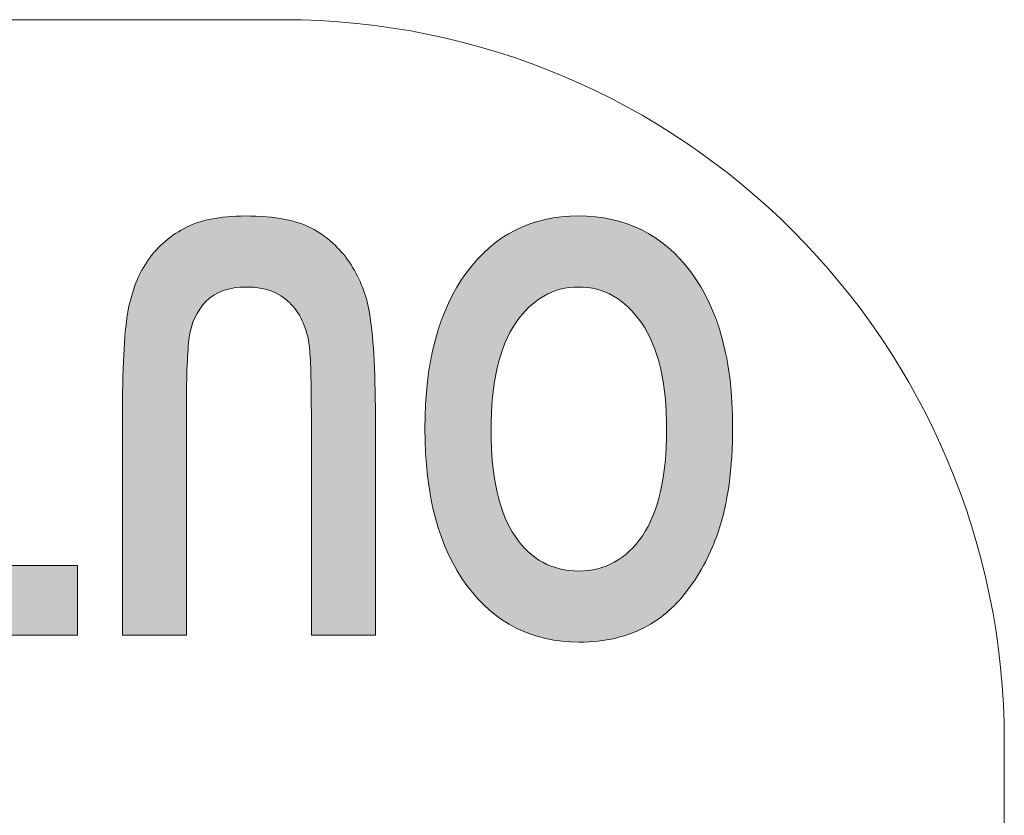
# Model space of a CAD drawing. Extents: x 210 to 804, y -840 to 420.
# Tile 44 of 50: x 535.57 to 538.3, y 330.15 to 332.35. Entities that reach past the tile are written whole.
import ezdxf

# ---------------------------------------------------------------- set-up
doc = ezdxf.new("R2010")
doc.units = 0
doc.header["$LTSCALE"] = 0.5
doc.layers.add('圖層 1', color=7, linetype='CONTINUOUS')

# ---------------------------------------------------------------- blocks, each defined once
blk = doc.blocks.new('*U46')
at = {"layer": '圖層 1', "color": 7}
for points in [[(89.9557, 212.8881), (89.9477, 213.1149), (89.9557, 213.1174)], [(89.958, 212.8901), (89.9557, 213.1174), (89.958, 213.1181)], [(89.9612, 212.8927), (89.958, 213.1181), (89.9612, 213.1191)], [(89.9758, 212.9049), (89.9612, 213.1191), (89.9758, 213.1236)], [(89.9782, 212.9064), (89.9758, 213.1236), (89.9782, 213.1243)], [(89.9935, 212.9163), (89.9782, 213.1243), (89.9935, 213.129)], [(89.9973, 212.9187), (89.9935, 213.129), (89.9973, 213.1297)], [(89.9995, 212.9198), (89.9973, 213.1297), (89.9995, 213.13)], [(90.0039, 212.9219), (89.9995, 213.13), (90.0039, 213.1308)], [(90.02, 212.9294), (90.0039, 213.1308), (90.02, 213.1336)], [(90.022, 212.93), (90.02, 213.1336), (90.022, 213.1339)], [(90.0425, 212.9366), (90.022, 213.1339), (90.0425, 213.1375)], [(90.0441, 212.9371), (90.0425, 213.1375), (90.0441, 213.1376)], [(90.0456, 212.9373), (90.0441, 213.1376), (90.0456, 213.1376)], [(90.0492, 212.938), (90.0456, 213.1376), (90.0492, 213.1378)], [(90.0696, 212.9417), (90.0492, 213.1378), (90.0696, 213.1389)], [(90.0704, 212.9417), (90.0696, 213.1389), (90.0704, 213.139)], [(90.0946, 212.9431), (90.0704, 213.139), (90.0946, 213.1403)], [(90.0964, 212.9432), (90.0964, 213.1402), (90.0971, 212.9432)], [(90.0971, 212.9432), (90.0971, 213.1401), (90.1223, 212.9418)], [(90.1223, 212.9418), (90.1223, 213.1388), (90.1231, 212.9417)], [(90.1231, 212.9417), (90.1231, 213.1388), (90.142, 212.9383)], [(90.142, 212.9383), (90.142, 213.1378), (90.1443, 212.9379)], [(90.1443, 212.9379), (90.1443, 213.1375), (90.1471, 212.9374)], [(90.1471, 212.9374), (90.1471, 213.137), (90.1486, 212.9372)], [(90.1486, 212.9372), (90.1486, 213.1368), (90.1707, 212.9302)], [(90.1707, 212.9302), (90.1707, 213.1331), (90.1726, 212.9296)], [(90.1726, 212.9296), (90.1726, 213.1328), (90.187, 212.923)], [(90.187, 212.923), (90.187, 213.1305), (90.1891, 212.922)], [(90.1891, 212.922), (90.1891, 213.1299), (90.1931, 212.9201)], [(90.1931, 212.9201), (90.1931, 213.1287), (90.1953, 212.9191)], [(90.1953, 212.9191), (90.1953, 213.1281), (90.2143, 212.907)], [(90.2143, 212.907), (90.2143, 213.1226), (90.2167, 212.9055)], [(90.2167, 212.9055), (90.2167, 213.1219), (90.2295, 212.8948)], [(90.2295, 212.8948), (90.2295, 213.1183), (90.2314, 212.8932)], [(90.2314, 212.8932), (90.2314, 213.1174), (90.2343, 212.8908)], [(90.2343, 212.8908), (90.2343, 213.1162), (90.2367, 212.8889)], [(89.9037, 212.8193), (89.891, 213.0851), (89.9037, 213.0942)], [(89.905, 212.8215), (89.9037, 213.0942), (89.905, 213.0951)], [(89.9195, 212.8454), (89.905, 213.0952), (89.9195, 213.1018)], [(89.905, 212.8215), (89.905, 213.0951), (89.905, 213.0952)], [(89.9209, 212.8471), (89.9195, 213.1018), (89.9209, 213.1025)], [(89.9212, 212.8474), (89.9209, 213.1025), (89.9212, 213.1026)], [(89.9477, 212.8786), (89.9212, 213.1026), (89.9477, 213.1149)], [(90.2367, 212.8889), (90.2367, 213.1152), (90.2696, 212.8501)], [(90.2696, 212.8501), (90.2696, 213.1011), (90.2707, 212.8488)], [(90.2707, 212.8488), (90.2707, 213.1005), (90.2713, 212.8481)], [(90.2713, 212.8481), (90.2713, 213.1001), (90.2726, 212.8466)], [(90.2726, 212.8466), (90.2726, 213.0994), (90.2867, 212.8232)], [(90.2867, 212.8232), (90.2867, 213.0911), (90.2881, 212.8209)], [(90.2881, 212.8209), (90.2881, 213.0903), (90.3005, 212.7942)], [(89.8691, 212.7227), (89.8566, 213.0604), (89.8691, 213.0694)], [(89.8695, 212.724), (89.8691, 213.0694), (89.8695, 213.0697)], [(89.8832, 212.768), (89.8695, 213.0697), (89.8832, 213.0795)], [(89.8901, 212.7902), (89.8832, 213.0795), (89.8901, 213.0844)], [(89.891, 212.7923), (89.8901, 213.0844), (89.891, 213.0851)], [(90.3005, 212.7942), (90.3005, 213.083), (90.3016, 212.792)], [(90.3016, 212.792), (90.3016, 213.0824), (90.3072, 212.7736)], [(90.3072, 212.7736), (90.3072, 213.0791), (90.3088, 212.7686)], [(90.3088, 212.7686), (90.3088, 213.0779), (90.3219, 212.7264)], [(90.3219, 212.7264), (90.3219, 213.068), (90.3223, 212.725)], [(90.3223, 212.725), (90.3223, 213.0676), (90.3346, 212.6462)], [(89.8457, 212.0485), (89.8152, 213.0188), (89.8457, 213.0526)], [(89.8479, 212.0464), (89.8457, 213.0526), (89.8479, 213.0542)], [(89.8457, 212.0485), (89.8457, 213.0526), (89.8479, 212.0464)], [(89.8523, 212.0431), (89.8479, 213.0542), (89.8523, 213.0574)], [(89.8479, 212.0464), (89.8479, 213.0542), (89.8523, 212.0431)], [(89.8565, 212.6428), (89.8523, 213.0574), (89.8565, 213.0604)], [(89.8566, 212.6435), (89.8565, 213.0604), (89.8566, 213.0604)], [(90.3346, 212.6462), (90.3346, 213.0582), (90.3347, 212.6455)], [(90.3347, 212.6455), (90.3347, 213.0581), (90.3389, 212.5536)], [(89.8152, 212.0779), (89.7913, 212.9923), (89.8152, 213.0188)], [(89.8152, 212.0779), (89.8152, 213.0188), (89.8457, 212.0485)], [(89.7849, 212.1143), (89.7578, 212.939), (89.7849, 212.9822)], [(89.7913, 212.1067), (89.7849, 212.9822), (89.7913, 212.9923)], [(89.7849, 212.1143), (89.7849, 212.9822), (89.7913, 212.1067)], [(89.7913, 212.1067), (89.7913, 212.9923), (89.8152, 212.0779)], [(89.7578, 212.155), (89.7449, 212.9184), (89.7578, 212.939)], [(89.7578, 212.155), (89.7578, 212.939), (89.7849, 212.1143)], [(89.7449, 212.1794), (89.7343, 212.8937), (89.7449, 212.9184)], [(89.7449, 212.1794), (89.7449, 212.9184), (89.7578, 212.155)], [(89.7343, 212.1994), (89.7093, 212.8356), (89.7343, 212.8937)], [(89.7343, 212.1994), (89.7343, 212.8937), (89.7449, 212.1794)], [(89.7093, 212.2683), (89.6981, 212.7955), (89.7093, 212.8356)], [(89.7093, 212.2683), (89.7093, 212.8356), (89.7343, 212.1994)], [(89.6981, 212.2992), (89.6918, 212.7729), (89.6981, 212.7955)], [(89.6981, 212.2992), (89.6981, 212.7955), (89.7093, 212.2683)], [(89.6918, 212.3326), (89.6792, 212.7031), (89.6918, 212.7729)], [(89.6918, 212.3326), (89.6918, 212.7729), (89.6981, 212.2992)], [(89.6792, 212.3987), (89.6764, 212.6744), (89.6792, 212.7031)], [(89.6792, 212.3987), (89.6792, 212.7031), (89.6918, 212.3326)], [(89.6764, 212.4136), (89.6717, 212.6264), (89.6764, 212.6744)], [(89.6764, 212.4136), (89.6764, 212.6744), (89.6792, 212.3987)], [(89.6717, 212.4977), (89.6692, 212.5426), (89.6717, 212.6264)], [(89.6717, 212.4977), (89.6717, 212.6264), (89.6764, 212.4136)], [(89.8523, 212.0431), (89.8523, 212.5505), (89.8565, 212.0399)], [(90.3389, 212.043), (90.3347, 212.4627), (90.3389, 212.5536)], [(89.8565, 212.0399), (89.8565, 212.4614), (89.8566, 212.0398)], [(90.3347, 212.0398), (90.3346, 212.4604), (90.3347, 212.4627)], [(89.8566, 212.0398), (89.8566, 212.4593), (89.8691, 212.0303)], [(90.3346, 212.0398), (90.3223, 212.3824), (90.3346, 212.4604)], [(89.8691, 212.0303), (89.8691, 212.3824), (89.8695, 212.03)], [(89.8695, 212.03), (89.8695, 212.3799), (89.8832, 212.0197)], [(90.3219, 212.0299), (90.3088, 212.3379), (90.3219, 212.3797)], [(90.3223, 212.0303), (90.3219, 212.3797), (90.3223, 212.3824)], [(89.8832, 212.0197), (89.8832, 212.3369), (89.8901, 212.0157)], [(90.3072, 212.019), (90.3016, 212.3146), (90.3072, 212.3329)], [(90.3088, 212.02), (90.3072, 212.3329), (90.3088, 212.3379)], [(89.8901, 212.0157), (89.8901, 212.3151), (89.891, 212.0151)], [(89.891, 212.0151), (89.891, 212.3122), (89.9037, 212.0078)], [(90.3005, 212.0151), (90.2881, 212.2848), (90.3005, 212.3113)], [(90.3016, 212.0157), (90.3005, 212.3113), (90.3016, 212.3146)], [(89.9037, 212.0078), (89.9037, 212.2855), (89.905, 212.007)], [(89.905, 212.007), (89.905, 212.2828), (89.905, 212.007)], [(89.905, 212.007), (89.905, 212.2827), (89.9195, 211.9987)], [(90.2867, 212.007), (90.2726, 212.2585), (90.2867, 212.2818)], [(90.2881, 212.0078), (90.2867, 212.2818), (90.2881, 212.2848)], [(89.9195, 211.9987), (89.9195, 212.2591), (89.9209, 211.9978)], [(89.9209, 211.9978), (89.9209, 212.2567), (89.9212, 211.9977)], [(89.9212, 211.9977), (89.9212, 212.2563), (89.9477, 211.9865)], [(90.2696, 211.9972), (90.2367, 212.2148), (90.2696, 212.2541)], [(90.2707, 211.9977), (90.2696, 212.2541), (90.2707, 212.2554)], [(90.2713, 211.998), (90.2707, 212.2554), (90.2713, 212.2565)], [(90.2726, 211.9987), (90.2713, 212.2565), (90.2726, 212.2585)], [(89.9477, 211.9865), (89.9477, 212.2247), (89.9557, 211.9831)], [(89.9557, 211.9831), (89.9557, 212.2151), (89.958, 211.9821)], [(89.958, 211.9821), (89.958, 212.2124), (89.9612, 211.9808)], [(89.9612, 211.9808), (89.9612, 212.2097), (89.9758, 211.9767)], [(89.9758, 211.9767), (89.9758, 212.1972), (89.9782, 211.976)], [(89.9782, 211.976), (89.9782, 212.1952), (89.9935, 211.9716)], [(90.2143, 211.976), (90.1953, 212.1824), (90.2143, 212.1949)], [(90.2167, 211.9767), (90.2143, 212.1949), (90.2167, 212.1969)], [(90.2295, 211.9803), (90.2167, 212.1969), (90.2295, 212.2078)], [(90.2314, 211.9809), (90.2295, 212.2078), (90.2314, 212.2095)], [(90.2343, 211.9821), (90.2314, 212.2095), (90.2343, 212.212)], [(90.2367, 211.9832), (90.2343, 212.212), (90.2367, 212.2148)], [(89.9935, 211.9716), (89.9935, 212.185), (89.9973, 211.9706)], [(89.9973, 211.9706), (89.9973, 212.1825), (89.9995, 211.9699)], [(89.9995, 211.9699), (89.9995, 212.1811), (90.0039, 211.9687)], [(90.0039, 211.9687), (90.0039, 212.1789), (90.02, 211.9661)], [(90.02, 211.9661), (90.02, 212.171), (90.022, 211.9658)], [(90.022, 211.9658), (90.022, 212.1701), (90.0425, 211.9625)], [(90.0425, 211.9625), (90.0425, 212.1633), (90.0441, 211.9622)], [(90.0441, 211.9622), (90.0441, 212.1628), (90.0456, 211.962)], [(90.0456, 211.962), (90.0456, 212.1623), (90.0492, 211.9614)], [(90.0492, 211.9614), (90.0492, 212.1616), (90.0696, 211.9603)], [(90.142, 211.9613), (90.1231, 212.1577), (90.142, 212.1613)], [(90.1443, 211.9614), (90.142, 212.1613), (90.1443, 212.1617)], [(90.1471, 211.9618), (90.1443, 212.1617), (90.1471, 212.1622)], [(90.1486, 211.9621), (90.1471, 212.1622), (90.1486, 212.1627)], [(90.1707, 211.9657), (90.1486, 212.1627), (90.1707, 212.17)], [(90.1726, 211.966), (90.1707, 212.17), (90.1726, 212.171)], [(90.187, 211.9684), (90.1726, 212.171), (90.187, 212.1779)], [(90.1891, 211.9687), (90.187, 212.1779), (90.1891, 212.1789)], [(90.1931, 211.9699), (90.1891, 212.1789), (90.1931, 212.1809)], [(90.1953, 211.9705), (90.1931, 212.1809), (90.1953, 212.1824)], [(90.0696, 211.9603), (90.0696, 212.1577), (90.0704, 211.9603)], [(90.0704, 211.9603), (90.0704, 212.1576), (90.0946, 211.9591)], [(90.0946, 211.9591), (90.0946, 212.1561), (90.0964, 211.959)], [(90.0971, 211.959), (90.0964, 212.156), (90.0971, 212.1561)], [(90.0964, 211.959), (90.0964, 212.156), (90.0971, 211.959)], [(90.1223, 211.9603), (90.0971, 212.1561), (90.1223, 212.1576)], [(90.1231, 211.9603), (90.1223, 212.1576), (90.1231, 212.1577)]]:
    blk.add_solid(points, dxfattribs=at)
at = {"layer": '圖層 1', "color": 7, "extrusion": (0, 0, -1)}
for points in [[(-89.9557, 212.8881), (-89.9557, 213.1174), (-89.958, 212.8901)], [(-89.958, 212.8901), (-89.958, 213.1181), (-89.9612, 212.8927)], [(-89.9612, 212.8927), (-89.9612, 213.1191), (-89.9758, 212.9049)], [(-89.9758, 212.9049), (-89.9758, 213.1236), (-89.9782, 212.9064)], [(-89.9782, 212.9064), (-89.9782, 213.1243), (-89.9935, 212.9163)], [(-89.9935, 212.9163), (-89.9935, 213.129), (-89.9973, 212.9187)], [(-89.9973, 212.9187), (-89.9973, 213.1297), (-89.9995, 212.9198)], [(-89.9995, 212.9198), (-89.9995, 213.13), (-90.0039, 212.9219)], [(-90.0039, 212.9219), (-90.0039, 213.1308), (-90.02, 212.9294)], [(-90.02, 212.9294), (-90.02, 213.1336), (-90.022, 212.93)], [(-90.022, 212.93), (-90.022, 213.1339), (-90.0425, 212.9366)], [(-90.0425, 212.9366), (-90.0425, 213.1375), (-90.0441, 212.9371)], [(-90.0441, 212.9371), (-90.0441, 213.1376), (-90.0456, 212.9373)], [(-90.0456, 212.9373), (-90.0456, 213.1376), (-90.0492, 212.938)], [(-90.0492, 212.938), (-90.0492, 213.1378), (-90.0696, 212.9417)], [(-90.0696, 212.9417), (-90.0696, 213.1389), (-90.0704, 212.9417)], [(-90.0704, 212.9417), (-90.0704, 213.139), (-90.0946, 212.9431)], [(-90.0946, 212.9431), (-90.0946, 213.1403), (-90.0964, 212.9432)], [(-90.0964, 212.9432), (-90.0946, 213.1403), (-90.0964, 213.1402)], [(-90.0971, 212.9432), (-90.0964, 213.1402), (-90.0971, 213.1401)], [(-90.1223, 212.9418), (-90.0971, 213.1401), (-90.1223, 213.1388)], [(-90.1231, 212.9417), (-90.1223, 213.1388), (-90.1231, 213.1388)], [(-90.142, 212.9383), (-90.1231, 213.1388), (-90.142, 213.1378)], [(-90.1443, 212.9379), (-90.142, 213.1378), (-90.1443, 213.1375)], [(-90.1471, 212.9374), (-90.1443, 213.1375), (-90.1471, 213.137)], [(-90.1486, 212.9372), (-90.1471, 213.137), (-90.1486, 213.1368)], [(-90.1707, 212.9302), (-90.1486, 213.1368), (-90.1707, 213.1331)], [(-90.1726, 212.9296), (-90.1707, 213.1331), (-90.1726, 213.1328)], [(-90.187, 212.923), (-90.1726, 213.1328), (-90.187, 213.1305)], [(-90.1891, 212.922), (-90.187, 213.1305), (-90.1891, 213.1299)], [(-90.1931, 212.9201), (-90.1891, 213.1299), (-90.1931, 213.1287)], [(-90.1953, 212.9191), (-90.1931, 213.1287), (-90.1953, 213.1281)], [(-90.2143, 212.907), (-90.1953, 213.1281), (-90.2143, 213.1226)], [(-90.2167, 212.9055), (-90.2143, 213.1226), (-90.2167, 213.1219)], [(-90.2295, 212.8948), (-90.2167, 213.1219), (-90.2295, 213.1183)], [(-90.2314, 212.8932), (-90.2295, 213.1183), (-90.2314, 213.1174)], [(-90.2343, 212.8908), (-90.2314, 213.1174), (-90.2343, 213.1162)], [(-90.2367, 212.8889), (-90.2343, 213.1162), (-90.2367, 213.1152)], [(-89.9037, 212.8193), (-89.9037, 213.0942), (-89.905, 212.8215)], [(-89.905, 212.8215), (-89.905, 213.0952), (-89.9195, 212.8454)], [(-89.905, 212.8215), (-89.905, 213.0951), (-89.905, 212.8215)], [(-89.9195, 212.8454), (-89.9195, 213.1018), (-89.9209, 212.8471)], [(-89.9209, 212.8471), (-89.9209, 213.1025), (-89.9212, 212.8474)], [(-89.9212, 212.8474), (-89.9212, 213.1026), (-89.9477, 212.8786)], [(-89.9477, 212.8786), (-89.9477, 213.1149), (-89.9557, 212.8881)], [(-90.2696, 212.8501), (-90.2367, 213.1152), (-90.2696, 213.1011)], [(-90.2707, 212.8488), (-90.2696, 213.1011), (-90.2707, 213.1005)], [(-90.2713, 212.8481), (-90.2707, 213.1005), (-90.2713, 213.1001)], [(-90.2726, 212.8466), (-90.2713, 213.1001), (-90.2726, 213.0994)], [(-90.2867, 212.8232), (-90.2726, 213.0994), (-90.2867, 213.0911)], [(-90.2881, 212.8209), (-90.2867, 213.0911), (-90.2881, 213.0903)], [(-90.3005, 212.7942), (-90.2881, 213.0903), (-90.3005, 213.083)], [(-89.8691, 212.7227), (-89.8691, 213.0694), (-89.8695, 212.724)], [(-89.8695, 212.724), (-89.8695, 213.0697), (-89.8832, 212.768)], [(-89.8832, 212.768), (-89.8832, 213.0795), (-89.8901, 212.7902)], [(-89.8901, 212.7902), (-89.8901, 213.0844), (-89.891, 212.7923)], [(-89.891, 212.7923), (-89.891, 213.0851), (-89.9037, 212.8193)], [(-90.3016, 212.792), (-90.3005, 213.083), (-90.3016, 213.0824)], [(-90.3072, 212.7736), (-90.3016, 213.0824), (-90.3072, 213.0791)], [(-90.3088, 212.7686), (-90.3072, 213.0791), (-90.3088, 213.0779)], [(-90.3219, 212.7264), (-90.3088, 213.0779), (-90.3219, 213.068)], [(-90.3223, 212.725), (-90.3219, 213.068), (-90.3223, 213.0676)], [(-90.3346, 212.6462), (-90.3223, 213.0676), (-90.3346, 213.0582)], [(-89.8523, 212.5505), (-89.8523, 213.0574), (-89.8565, 212.6428)], [(-89.8565, 212.6428), (-89.8565, 213.0604), (-89.8566, 212.6435)], [(-89.8566, 212.6435), (-89.8566, 213.0604), (-89.8691, 212.7227)], [(-90.3347, 212.6455), (-90.3346, 213.0582), (-90.3347, 213.0581)], [(-90.3389, 212.5536), (-90.3347, 213.0581), (-90.3389, 213.0549)], [(-90.3389, 212.043), (-90.3389, 213.0549), (-90.3425, 212.0458)], [(-90.3425, 212.0458), (-90.3389, 213.0549), (-90.3425, 213.0522)], [(-90.3425, 212.0458), (-90.3425, 213.0522), (-90.3438, 212.0468)], [(-90.3438, 212.0468), (-90.3425, 213.0522), (-90.3438, 213.0509)], [(-90.3438, 212.0468), (-90.3438, 213.0509), (-90.3753, 212.0775)], [(-90.3753, 212.0775), (-90.3438, 213.0509), (-90.3753, 213.0204)], [(-90.3753, 212.0775), (-90.3753, 213.0204), (-90.3764, 212.0786)], [(-90.3764, 212.0786), (-90.3753, 213.0204), (-90.3764, 213.0191)], [(-90.3764, 212.0786), (-90.3764, 213.0191), (-90.4057, 212.1141)], [(-90.4057, 212.1141), (-90.3764, 213.0191), (-90.4057, 212.9837)], [(-90.4057, 212.1141), (-90.4057, 212.9837), (-90.4066, 212.1152)], [(-90.4066, 212.1152), (-90.4057, 212.9837), (-90.4066, 212.9824)], [(-90.4066, 212.1152), (-90.4066, 212.9824), (-90.4331, 212.1552)], [(-90.4331, 212.1552), (-90.4066, 212.9824), (-90.4331, 212.9426)], [(-90.4331, 212.1552), (-90.4331, 212.9426), (-90.4337, 212.1561)], [(-90.4337, 212.1561), (-90.4331, 212.9426), (-90.4337, 212.9415)], [(-90.4337, 212.1561), (-90.4337, 212.9415), (-90.4568, 212.2)], [(-90.4568, 212.2), (-90.4337, 212.9415), (-90.4568, 212.8978)], [(-90.4568, 212.2), (-90.4568, 212.8978), (-90.4573, 212.2008)], [(-90.4573, 212.2008), (-90.4568, 212.8978), (-90.4573, 212.8967)], [(-90.4573, 212.2008), (-90.4573, 212.8967), (-90.4769, 212.2554)], [(-90.4769, 212.2554), (-90.4573, 212.8967), (-90.4769, 212.849)], [(-90.4769, 212.2554), (-90.4769, 212.849), (-90.4933, 212.301)], [(-90.4933, 212.301), (-90.4769, 212.849), (-90.4933, 212.7965)], [(-90.4933, 212.301), (-90.4933, 212.7965), (-90.4935, 212.3015)], [(-90.4935, 212.3015), (-90.4933, 212.7965), (-90.4935, 212.7956)], [(-90.4935, 212.3015), (-90.4935, 212.7956), (-90.5152, 212.4171)], [(-90.5152, 212.4171), (-90.4935, 212.7956), (-90.5152, 212.6799)], [(-90.5152, 212.4171), (-90.5152, 212.6799), (-90.5153, 212.4173)], [(-90.5153, 212.4173), (-90.5152, 212.6799), (-90.5153, 212.6793)], [(-90.5153, 212.4173), (-90.5153, 212.6793), (-90.5225, 212.5481)], [(-89.8565, 212.0399), (-89.8523, 212.5505), (-89.8565, 212.4614)], [(-89.8566, 212.0398), (-89.8565, 212.4614), (-89.8566, 212.4593)], [(-90.3347, 212.0398), (-90.3347, 212.4627), (-90.3389, 212.043)], [(-89.8691, 212.0303), (-89.8566, 212.4593), (-89.8691, 212.3824)], [(-90.3346, 212.0398), (-90.3346, 212.4604), (-90.3347, 212.0398)], [(-89.8695, 212.03), (-89.8691, 212.3824), (-89.8695, 212.3799)], [(-89.8832, 212.0197), (-89.8695, 212.3799), (-89.8832, 212.3369)], [(-90.3219, 212.0299), (-90.3219, 212.3797), (-90.3223, 212.0303)], [(-90.3223, 212.0303), (-90.3223, 212.3824), (-90.3346, 212.0398)], [(-89.8901, 212.0157), (-89.8832, 212.3369), (-89.8901, 212.3151)], [(-90.3072, 212.019), (-90.3072, 212.3329), (-90.3088, 212.02)], [(-90.3088, 212.02), (-90.3088, 212.3379), (-90.3219, 212.0299)], [(-89.891, 212.0151), (-89.8901, 212.3151), (-89.891, 212.3122)], [(-89.9037, 212.0078), (-89.891, 212.3122), (-89.9037, 212.2855)], [(-90.3005, 212.0151), (-90.3005, 212.3113), (-90.3016, 212.0157)], [(-90.3016, 212.0157), (-90.3016, 212.3146), (-90.3072, 212.019)], [(-89.905, 212.007), (-89.9037, 212.2855), (-89.905, 212.2828)], [(-89.905, 212.007), (-89.905, 212.2828), (-89.905, 212.2827)], [(-89.9195, 211.9987), (-89.905, 212.2827), (-89.9195, 212.2591)], [(-90.2867, 212.007), (-90.2867, 212.2818), (-90.2881, 212.0078)], [(-90.2881, 212.0078), (-90.2881, 212.2848), (-90.3005, 212.0151)], [(-89.9209, 211.9978), (-89.9195, 212.2591), (-89.9209, 212.2567)], [(-89.9212, 211.9977), (-89.9209, 212.2567), (-89.9212, 212.2563)], [(-89.9477, 211.9865), (-89.9212, 212.2563), (-89.9477, 212.2247)], [(-90.2696, 211.9972), (-90.2696, 212.2541), (-90.2707, 211.9977)], [(-90.2707, 211.9977), (-90.2707, 212.2554), (-90.2713, 211.998)], [(-90.2713, 211.998), (-90.2713, 212.2565), (-90.2726, 211.9987)], [(-90.2726, 211.9987), (-90.2726, 212.2585), (-90.2867, 212.007)], [(-89.9557, 211.9831), (-89.9477, 212.2247), (-89.9557, 212.2151)], [(-89.958, 211.9821), (-89.9557, 212.2151), (-89.958, 212.2124)], [(-89.9612, 211.9808), (-89.958, 212.2124), (-89.9612, 212.2097)], [(-89.9758, 211.9767), (-89.9612, 212.2097), (-89.9758, 212.1972)], [(-89.9782, 211.976), (-89.9758, 212.1972), (-89.9782, 212.1952)], [(-89.9935, 211.9716), (-89.9782, 212.1952), (-89.9935, 212.185)], [(-90.2143, 211.976), (-90.2143, 212.1949), (-90.2167, 211.9767)], [(-90.2167, 211.9767), (-90.2167, 212.1969), (-90.2295, 211.9803)], [(-90.2295, 211.9803), (-90.2295, 212.2078), (-90.2314, 211.9809)], [(-90.2314, 211.9809), (-90.2314, 212.2095), (-90.2343, 211.9821)], [(-90.2343, 211.9821), (-90.2343, 212.212), (-90.2367, 211.9832)], [(-90.2367, 211.9832), (-90.2367, 212.2148), (-90.2696, 211.9972)], [(-89.9973, 211.9706), (-89.9935, 212.185), (-89.9973, 212.1825)], [(-89.9995, 211.9699), (-89.9973, 212.1825), (-89.9995, 212.1811)], [(-90.0039, 211.9687), (-89.9995, 212.1811), (-90.0039, 212.1789)], [(-90.02, 211.9661), (-90.0039, 212.1789), (-90.02, 212.171)], [(-90.022, 211.9658), (-90.02, 212.171), (-90.022, 212.1701)], [(-90.0425, 211.9625), (-90.022, 212.1701), (-90.0425, 212.1633)], [(-90.0441, 211.9622), (-90.0425, 212.1633), (-90.0441, 212.1628)], [(-90.0456, 211.962), (-90.0441, 212.1628), (-90.0456, 212.1623)], [(-90.0492, 211.9614), (-90.0456, 212.1623), (-90.0492, 212.1616)], [(-90.0696, 211.9603), (-90.0492, 212.1616), (-90.0696, 212.1577)], [(-90.142, 211.9613), (-90.142, 212.1613), (-90.1443, 211.9614)], [(-90.1443, 211.9614), (-90.1443, 212.1617), (-90.1471, 211.9618)], [(-90.1471, 211.9618), (-90.1471, 212.1622), (-90.1486, 211.9621)], [(-90.1486, 211.9621), (-90.1486, 212.1627), (-90.1707, 211.9657)], [(-90.1707, 211.9657), (-90.1707, 212.17), (-90.1726, 211.966)], [(-90.1726, 211.966), (-90.1726, 212.171), (-90.187, 211.9684)], [(-90.187, 211.9684), (-90.187, 212.1779), (-90.1891, 211.9687)], [(-90.1891, 211.9687), (-90.1891, 212.1789), (-90.1931, 211.9699)], [(-90.1931, 211.9699), (-90.1931, 212.1809), (-90.1953, 211.9705)], [(-90.1953, 211.9705), (-90.1953, 212.1824), (-90.2143, 211.976)], [(-90.0704, 211.9603), (-90.0696, 212.1577), (-90.0704, 212.1576)], [(-90.0946, 211.9591), (-90.0704, 212.1576), (-90.0946, 212.1561)], [(-90.0964, 211.959), (-90.0946, 212.1561), (-90.0964, 212.156)], [(-90.0971, 211.959), (-90.0971, 212.1561), (-90.1223, 211.9603)], [(-90.1223, 211.9603), (-90.1223, 212.1576), (-90.1231, 211.9603)], [(-90.1231, 211.9603), (-90.1231, 212.1577), (-90.142, 211.9613)]]:
    blk.add_solid(points, dxfattribs=at)
blk = doc.blocks.new('*U47')
at = {"layer": '圖層 1', "color": 7}
for points in [[(90.6598, 212.5114), (90.6598, 213.1208), (90.6642, 212.3432)], [(90.6642, 212.3432), (90.6642, 213.1208), (90.6772, 212.2216)], [(90.6772, 212.2216), (90.6772, 213.1208), (90.6957, 212.1568)], [(90.6957, 212.1568), (90.6957, 213.1208), (90.727, 212.0949)], [(90.727, 212.0949), (90.727, 213.1208), (90.7717, 212.0402)], [(90.7717, 212.0402), (90.7717, 213.1208), (90.83, 211.9967)], [(90.83, 211.9967), (90.83, 213.1208), (90.8374, 211.9933)], [(90.8374, 211.9933), (90.8374, 212.5021), (90.8391, 211.9925)], [(91.1836, 211.9907), (91.1817, 212.3725), (91.1836, 212.4888)], [(90.8391, 211.9925), (90.8391, 212.3807), (90.8441, 211.9903)], [(91.1817, 211.9898), (91.1759, 212.2948), (91.1817, 212.3725)], [(90.8441, 211.9903), (90.8441, 212.3112), (90.8518, 211.9868)], [(90.8518, 211.9868), (90.8518, 212.2778), (90.8634, 211.9815)], [(91.1759, 211.9873), (91.1604, 212.241), (91.1759, 212.2948)], [(90.8634, 211.9815), (90.8634, 212.2479), (90.8663, 211.9802)], [(90.8663, 211.9802), (90.8663, 212.2429), (90.8789, 211.9768)], [(90.8789, 211.9768), (90.8789, 212.2215), (90.8984, 211.9716)], [(91.1554, 211.9784), (91.1297, 212.1961), (91.1554, 212.2337)], [(91.1604, 211.9806), (91.1554, 212.2337), (91.1604, 212.241)], [(90.8984, 211.9716), (90.8984, 212.1986), (90.9103, 211.9684)], [(90.9103, 211.9684), (90.9103, 212.1891), (90.9218, 211.9668)], [(91.1297, 211.9714), (91.1156, 212.1846), (91.1297, 212.1961)], [(90.9218, 211.9668), (90.9218, 212.18), (90.9492, 211.963)], [(90.9492, 211.963), (90.9492, 212.1667), (90.9618, 211.9613)], [(90.9618, 211.9613), (90.9618, 212.1635), (90.9805, 211.9606)], [(91.0708, 211.9611), (91.0511, 212.1585), (91.0708, 212.1633)], [(91.0819, 211.9627), (91.0708, 212.1633), (91.0819, 212.1661)], [(91.1082, 211.9665), (91.0819, 212.1661), (91.1082, 212.1786)], [(91.1156, 211.9676), (91.1082, 212.1786), (91.1156, 212.1846)], [(90.9805, 211.9606), (90.9805, 212.1587), (91.0157, 211.9592)], [(91.021, 211.959), (91.0157, 212.156), (91.021, 212.1564)], [(91.0157, 211.9592), (91.0157, 212.156), (91.021, 211.959)], [(91.0511, 211.9603), (91.021, 212.1564), (91.0511, 212.1585)]]:
    blk.add_solid(points, dxfattribs=at)
at = {"layer": '圖層 1', "color": 7, "extrusion": (0, 0, -1)}
for points in [[(-90.6642, 212.3432), (-90.6598, 213.1208), (-90.6642, 213.1208)], [(-90.6772, 212.2216), (-90.6642, 213.1208), (-90.6772, 213.1208)], [(-90.6957, 212.1568), (-90.6772, 213.1208), (-90.6957, 213.1208)], [(-90.727, 212.0949), (-90.6957, 213.1208), (-90.727, 213.1208)], [(-90.7717, 212.0402), (-90.727, 213.1208), (-90.7717, 213.1208)], [(-90.83, 211.9967), (-90.7717, 213.1208), (-90.83, 213.1208)], [(-90.8374, 211.9933), (-90.83, 213.1208), (-90.8374, 213.1208)], [(-91.1836, 211.9907), (-91.1836, 213.1208), (-91.1904, 211.9936)], [(-91.1904, 211.9936), (-91.1836, 213.1208), (-91.1904, 213.1208)], [(-91.1904, 211.9936), (-91.1904, 213.1208), (-91.2486, 212.0342)], [(-91.2486, 212.0342), (-91.1904, 213.1208), (-91.2486, 213.1208)], [(-91.2486, 212.0342), (-91.2486, 213.1208), (-91.2937, 212.0868)], [(-91.2937, 212.0868), (-91.2486, 213.1208), (-91.2937, 213.1208)], [(-91.2937, 212.0868), (-91.2937, 213.1208), (-91.3264, 212.1518)], [(-91.3264, 212.1518), (-91.2937, 213.1208), (-91.3264, 213.1208)], [(-91.3264, 212.1518), (-91.3264, 213.1208), (-91.3469, 212.2301)], [(-91.3469, 212.2301), (-91.3264, 213.1208), (-91.3469, 213.1208)], [(-91.3469, 212.2301), (-91.3469, 213.1208), (-91.3576, 212.3453)], [(-91.3576, 212.3453), (-91.3469, 213.1208), (-91.3576, 213.1208)], [(-91.3576, 212.3453), (-91.3576, 213.1208), (-91.3612, 212.5208)], [(-91.3612, 212.5208), (-91.3576, 213.1208), (-91.3612, 213.1208)], [(-90.8391, 211.9925), (-90.8374, 212.5021), (-90.8391, 212.3807)], [(-90.8441, 211.9903), (-90.8391, 212.3807), (-90.8441, 212.3112)], [(-91.1817, 211.9898), (-91.1817, 212.3725), (-91.1836, 211.9907)], [(-90.8518, 211.9868), (-90.8441, 212.3112), (-90.8518, 212.2778)], [(-90.8634, 211.9815), (-90.8518, 212.2778), (-90.8634, 212.2479)], [(-91.1759, 211.9873), (-91.1759, 212.2948), (-91.1817, 211.9898)], [(-90.8663, 211.9802), (-90.8634, 212.2479), (-90.8663, 212.2429)], [(-90.8789, 211.9768), (-90.8663, 212.2429), (-90.8789, 212.2215)], [(-90.8984, 211.9716), (-90.8789, 212.2215), (-90.8984, 212.1986)], [(-91.1554, 211.9784), (-91.1554, 212.2337), (-91.1604, 211.9806)], [(-91.1604, 211.9806), (-91.1604, 212.241), (-91.1759, 211.9873)], [(-90.9103, 211.9684), (-90.8984, 212.1986), (-90.9103, 212.1891)], [(-90.9218, 211.9668), (-90.9103, 212.1891), (-90.9218, 212.18)], [(-91.1297, 211.9714), (-91.1297, 212.1961), (-91.1554, 211.9784)], [(-90.9492, 211.963), (-90.9218, 212.18), (-90.9492, 212.1667)], [(-90.9618, 211.9613), (-90.9492, 212.1667), (-90.9618, 212.1635)], [(-90.9805, 211.9606), (-90.9618, 212.1635), (-90.9805, 212.1587)], [(-91.0708, 211.9611), (-91.0708, 212.1633), (-91.0819, 211.9627)], [(-91.0819, 211.9627), (-91.0819, 212.1661), (-91.1082, 211.9665)], [(-91.1082, 211.9665), (-91.1082, 212.1786), (-91.1156, 211.9676)], [(-91.1156, 211.9676), (-91.1156, 212.1846), (-91.1297, 211.9714)], [(-91.0157, 211.9592), (-90.9805, 212.1587), (-91.0157, 212.156)], [(-91.021, 211.959), (-91.021, 212.1564), (-91.0511, 211.9603)], [(-91.0511, 211.9603), (-91.0511, 212.1585), (-91.0708, 211.9611)]]:
    blk.add_solid(points, dxfattribs=at)
blk = doc.blocks.new('*U48')
at = {"layer": '圖層 1', "color": 7}
for points in [[(91.4854, 212.9275), (91.4854, 213.1208), (91.7466, 212.9275)], [(91.7466, 212.9275), (91.4854, 213.1208), (91.7466, 213.1208)], [(91.9242, 212.9275), (91.9242, 213.1208), (92.1846, 212.9275)], [(92.1846, 212.9275), (91.9242, 213.1208), (92.1846, 213.1208)]]:
    blk.add_solid(points, dxfattribs=at)
at = {"layer": '圖層 1', "color": 7, "extrusion": (0, 0, -1)}
for points in [[(-91.7466, 211.9784), (-91.7466, 213.1208), (-91.9242, 211.9784)], [(-91.9242, 211.9784), (-91.7466, 213.1208), (-91.9242, 213.1208)]]:
    blk.add_solid(points, dxfattribs=at)

msp = doc.modelspace()

# ---------------------------------------------------------------- linework, layer by layer
at = {"layer": '圖層 1', "color": 7, "lineweight": 0}
msp.add_lwpolyline([(535.4727, 331.7895), (535.4727, 330.8404), (535.7339, 330.8404), (535.7339, 330.6471), (535.0347, 330.6471), (535.0347, 330.8404), (535.2951, 330.8404), (535.2951, 331.7895), (535.4727, 331.7895)], dxfattribs=at)
at = {"layer": '圖層 1', "color": 7, "lineweight": 9}
for points in [[(506.3034, 332.3529), (506.3034, 332.3529), (536.3033, 332.3529), (536.3033, 332.3529)], [(536.3033, 332.3529), (537.408, 332.3529), (538.3034, 331.4572), (538.3034, 330.3527)], [(538.3034, 330.3527), (538.3034, 330.3527), (538.3034, 324.3527), (538.3034, 324.3527)]]:
    msp.add_open_spline(points, degree=3, dxfattribs=at)
at = {"layer": '圖層 1', "color": 7, "lineweight": 0}
for points, knots in [([(536.5595, 330.6471), (536.5595, 330.6471), (536.3819, 330.6471), (536.3819, 330.6471), (536.3819, 330.6471), (536.3819, 331.2658), (536.3819, 331.2658), (536.3819, 331.364), (536.3796, 331.4276), (536.3752, 331.4567), (536.3676, 331.5035), (536.3495, 331.5411), (536.3209, 331.5693), (536.2923, 331.5976), (536.2532, 331.6119), (536.2036, 331.6119), (536.1533, 331.6119), (536.1152, 331.5985), (536.0896, 331.5718), (536.0641, 331.5449), (536.0486, 331.512), (536.0434, 331.4731), (536.0382, 331.4341), (536.0356, 331.3695), (536.0356, 331.2791), (536.0356, 331.2791), (536.0356, 330.6471), (536.0356, 330.6471), (536.0356, 330.6471), (535.858, 330.6471), (535.858, 330.6471), (535.858, 330.6471), (535.858, 331.2471), (535.858, 331.2471), (535.858, 331.3842), (535.8629, 331.4811), (535.8723, 331.5378), (535.882, 331.5945), (535.8997, 331.6422), (535.9256, 331.6811), (535.9512, 331.7201), (535.9859, 331.7512), (536.0289, 331.7743), (536.0722, 331.7974), (536.1287, 331.8089), (536.1983, 331.8089), (536.2823, 331.8089), (536.3459, 331.7964), (536.3893, 331.7712), (536.4327, 331.7459), (536.467, 331.7132), (536.4923, 331.673), (536.5174, 331.6327), (536.534, 331.5905), (536.5421, 331.5463), (536.5536, 331.4808), (536.5595, 331.3842), (536.5595, 331.2565), (536.5595, 331.2565), (536.5595, 330.6471), (536.5595, 330.6471)], [0, 0, 0, 0, 1, 1, 1, 2, 2, 2, 3, 3, 3, 4, 4, 4, 5, 5, 5, 6, 6, 6, 7, 7, 7, 8, 8, 8, 9, 9, 9, 10, 10, 10, 11, 11, 11, 12, 12, 12, 13, 13, 13, 14, 14, 14, 15, 15, 15, 16, 16, 16, 17, 17, 17, 18, 18, 18, 19, 19, 19, 20, 20, 20, 20]), ([(537.5501, 331.2253), (537.5501, 331.1089), (537.5367, 331.0112), (537.51, 330.9323), (537.4898, 330.8741), (537.4626, 330.8219), (537.428, 330.7756), (537.3934, 330.7294), (537.3555, 330.6951), (537.3143, 330.6728), (537.2595, 330.6426), (537.1963, 330.6276), (537.1246, 330.6276), (536.9951, 330.6276), (536.8914, 330.6798), (536.8135, 330.7842), (536.7357, 330.8886), (536.6968, 331.0338), (536.6968, 331.2198), (536.6968, 331.4043), (536.7355, 331.5485), (536.8127, 331.6527), (536.8899, 331.7569), (536.993, 331.8089), (537.1222, 331.8089), (537.2531, 331.8089), (537.357, 331.7571), (537.4344, 331.6536), (537.5115, 331.5499), (537.5501, 331.4071), (537.5501, 331.2253)], [0, 0, 0, 0, 1, 1, 1, 2, 2, 2, 3, 3, 3, 4, 4, 4, 5, 5, 5, 6, 6, 6, 7, 7, 7, 8, 8, 8, 9, 9, 9, 10, 10, 10, 10]), ([(537.367, 331.2174), (537.367, 331.3468), (537.3441, 331.445), (537.2981, 331.5116), (537.2521, 331.5785), (537.1937, 331.6119), (537.1229, 331.6119), (537.0521, 331.6119), (536.9939, 331.5786), (536.9486, 331.5125), (536.9031, 331.4462), (536.8804, 331.3468), (536.8804, 331.2143), (536.8804, 331.0834), (536.9026, 330.9857), (536.9467, 330.9213), (536.991, 330.8569), (537.0497, 330.8247), (537.1229, 330.8247), (537.1961, 330.8247), (537.255, 330.8574), (537.2998, 330.9225), (537.3446, 330.9878), (537.367, 331.086), (537.367, 331.2174)], [0, 0, 0, 0, 1, 1, 1, 2, 2, 2, 3, 3, 3, 4, 4, 4, 5, 5, 5, 6, 6, 6, 7, 7, 7, 8, 8, 8, 8])]:
    msp.add_open_spline(points, degree=3, knots=knots, dxfattribs=at)

# ---------------------------------------------------------------- block references
at = {"layer": '圖層 1', "color": 7, "rotation": 180}
for name in ['*U47', '*U46', '*U48']:
    msp.add_blockref(name, (627.2193, 543.7679), dxfattribs=at)

doc.saveas('drawing.dxf')
